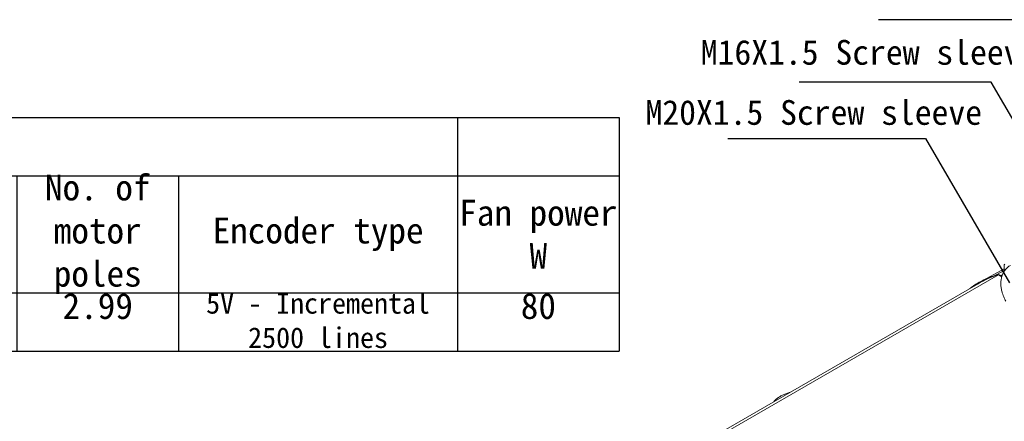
# Model space of a CAD drawing. Header units: inches. Extents: x 692 to 8431, y -6094 to -4411.
# Tile 10 of 17: x 2982 to 3301, y -5683 to -5554. Entities that reach past the tile are written whole.
import ezdxf

# ---------------------------------------------------------------- set-up
doc = ezdxf.new("R2010")
doc.units = ezdxf.units.IN
doc.header["$MEASUREMENT"] = 0
doc.layers.add('尺寸线', color=7, linetype='Continuous')

# ---------------------------------------------------------------- blocks, each defined once
blk = doc.blocks.new('*T62')
at = {"color": 0, "lineweight": -2}
for p, q in [((0, 0), (52.25, 0)), ((0, 0), (0, -18.81)), ((52.25, 0), (114.95, 0)), ((114.95, 0), (167.2, 0)), ((167.2, 0), (240.35, 0)), ((240.35, 0), (292.6, 0)), ((292.6, 0), (344.85, 0)), ((344.85, 0), (397.1, 0)), ((397.1, 0), (459.8, 0)), ((459.8, 0), (512.05, 0)), ((512.05, 0), (574.75, 0)), ((574.75, 0), (627, 0)), ((627, 0), (679.25, 0)), ((679.25, 0), (731.5, 0)), ((731.5, 0), (821.75, 0)), ((821.75, 0), (874, 0)), ((821.75, 0), (821.75, -18.81)), ((874, 0), (874, -18.81)), ((0, -18.81), (52.25, -18.81)), ((0, -18.81), (0, -35.6)), ((52.25, -18.81), (114.95, -18.81)), ((114.95, -18.81), (167.2, -18.81)), ((114.95, -18.81), (114.95, -35.6)), ((167.2, -18.81), (240.35, -18.81)), ((240.35, -18.81), (292.6, -18.81)), ((240.35, -18.81), (240.35, -35.6)), ((292.6, -18.81), (344.85, -18.81)), ((292.6, -18.81), (292.6, -35.6)), ((344.85, -18.81), (397.1, -18.81)), ((344.85, -18.81), (344.85, -35.6)), ((397.1, -18.81), (459.8, -18.81)), ((459.8, -18.81), (512.05, -18.81)), ((459.8, -18.81), (459.8, -35.6)), ((512.05, -18.81), (574.75, -18.81)), ((574.75, -18.81), (627, -18.81)), ((574.75, -18.81), (574.75, -35.6)), ((627, -18.81), (679.25, -18.81)), ((627, -18.81), (627, -35.6)), ((679.25, -18.81), (731.5, -18.81)), ((679.25, -18.81), (679.25, -35.6)), ((731.5, -18.81), (821.75, -18.81)), ((731.5, -18.81), (731.5, -35.6)), ((821.75, -18.81), (874, -18.81)), ((821.75, -18.81), (821.75, -35.6)), ((874, -18.81), (874, -35.6)), ((0, -35.6), (52.25, -35.6)), ((0, -35.6), (0, -56.7)), ((52.25, -35.6), (114.95, -35.6)), ((52.25, -35.6), (52.25, -56.7)), ((114.95, -35.6), (167.2, -35.6)), ((114.95, -35.6), (114.95, -56.7)), ((167.2, -35.6), (240.35, -35.6)), ((167.2, -35.6), (167.2, -56.7)), ((240.35, -35.6), (240.35, -56.7)), ((292.6, -35.6), (292.6, -56.7)), ((344.85, -35.6), (397.1, -35.6)), ((344.85, -35.6), (344.85, -56.7)), ((397.1, -35.6), (459.8, -35.6)), ((397.1, -35.6), (397.1, -56.7)), ((459.8, -35.6), (512.05, -35.6)), ((459.8, -35.6), (459.8, -56.7)), ((512.05, -35.6), (574.75, -35.6)), ((512.05, -35.6), (512.05, -56.7)), ((574.75, -35.6), (574.75, -56.7)), ((627, -35.6), (627, -56.7)), ((679.25, -35.6), (679.25, -56.7)), ((731.5, -35.6), (731.5, -56.7)), ((821.75, -35.6), (821.75, -56.7)), ((874, -35.6), (874, -56.7)), ((0, -56.7), (52.25, -56.7)), ((0, -56.7), (0, -75.51)), ((52.25, -56.7), (114.95, -56.7)), ((52.25, -56.7), (52.25, -75.51)), ((114.95, -56.7), (167.2, -56.7)), ((114.95, -56.7), (114.95, -75.51)), ((167.2, -56.7), (240.35, -56.7)), ((167.2, -56.7), (167.2, -75.51)), ((240.35, -56.7), (292.6, -56.7)), ((240.35, -56.7), (240.35, -75.51)), ((292.6, -56.7), (344.85, -56.7)), ((292.6, -56.7), (292.6, -75.51)), ((344.85, -56.7), (397.1, -56.7)), ((344.85, -56.7), (344.85, -75.51)), ((397.1, -56.7), (459.8, -56.7)), ((397.1, -56.7), (397.1, -75.51)), ((459.8, -56.7), (512.05, -56.7)), ((459.8, -56.7), (459.8, -75.51)), ((512.05, -56.7), (574.75, -56.7)), ((512.05, -56.7), (512.05, -75.51)), ((574.75, -56.7), (627, -56.7)), ((574.75, -56.7), (574.75, -75.51)), ((627, -56.7), (679.25, -56.7)), ((627, -56.7), (627, -75.51)), ((679.25, -56.7), (731.5, -56.7)), ((679.25, -56.7), (679.25, -75.51)), ((731.5, -56.7), (821.75, -56.7)), ((731.5, -56.7), (731.5, -75.51)), ((821.75, -56.7), (874, -56.7)), ((821.75, -56.7), (821.75, -75.51)), ((874, -56.7), (874, -75.51)), ((0, -75.51), (52.25, -75.51)), ((52.25, -75.51), (114.95, -75.51)), ((114.95, -75.51), (167.2, -75.51)), ((167.2, -75.51), (240.35, -75.51)), ((240.35, -75.51), (292.6, -75.51)), ((292.6, -75.51), (344.85, -75.51)), ((344.85, -75.51), (397.1, -75.51)), ((397.1, -75.51), (459.8, -75.51)), ((459.8, -75.51), (512.05, -75.51)), ((512.05, -75.51), (574.75, -75.51)), ((574.75, -75.51), (627, -75.51)), ((627, -75.51), (679.25, -75.51)), ((679.25, -75.51), (731.5, -75.51)), ((731.5, -75.51), (821.75, -75.51)), ((821.75, -75.51), (874, -75.51))]:
    blk.add_line(p, q, dxfattribs=at)
at = {"color": 0, "char_height": 8.36}
for s, insert, width, attachment_point in [('Motor specifications', (410.88, -9.4), 821.63, 5), ('No. of motor poles', (705.37, -37.75), 52.13, 5), ('Power KW', (57.47, -27.21), 114.83, 5), ('Speed rpm', (177.65, -27.21), 125.28, 5), ('Current A', (402.32, -27.21), 114.83, 5), ('Torque N.m', (517.27, -27.21), 114.83, 5), ('Inertia Kg.m²', (653.12, -37.75), 52.13, 5), ('{\\H0.9091x;Frequency} Hz', (266.47, -37.75), 52.13, 5), ('Fan power W', (847.87, -37.75), 52.13, 5), ('Voltage V', (318.72, -37.75), 52.13, 5), ('惯量Kg.m²', (600.87, -37.75), 52.13, 5), ('Encoder type', (776.62, -37.75), 90.13, 5), ('{\\H0.7955x;Operational rating}', (26.12, -35.66), 52.13, 2), ('{\\H0.7955x;30 minutes overload}', (83.6, -35.66), 62.58, 2), ('{\\H0.7177x;Operational rating}', (141.07, -35.66), 52.13, 2), ('{\\H0.7955x;Max mechanical speed}', (203.77, -35.66), 73.03, 2), ('{\\H0.7955x;Operational rating}', (370.97, -35.66), 52.13, 2), ('{\\H0.7955x;30 minutes overload}', (428.45, -35.66), 62.58, 2), ('{\\H0.7955x;Operational rating}', (485.92, -35.66), 52.13, 2), ('{\\H0.7955x;30 minutes overload}', (543.4, -35.66), 62.58, 2), ('5.5', (26.12, -56.76), 52.13, 2), ('7.5', (83.6, -56.76), 62.58, 2), ('1500', (141.07, -56.76), 52.13, 2), ('6000', (203.77, -56.76), 73.03, 2), ('100', (266.47, -56.76), 52.13, 2), ('380', (318.72, -56.76), 52.13, 2), ('11.7', (370.97, -56.76), 52.13, 2), ('15.4', (428.45, -56.76), 62.58, 2), ('35', (485.92, -56.76), 52.13, 2), ('48', (543.4, -56.76), 62.58, 2), ('0.0169', (600.87, -56.76), 52.13, 2), ('4', (653.12, -56.76), 52.13, 2), ('2.99', (705.37, -56.76), 52.13, 2), ('{\\H0.7955x;5V - Incremental 2500 lines}', (776.62, -56.76), 90.13, 2), ('80', (847.87, -56.76), 52.13, 2)]:
    blk.add_mtext(s, dxfattribs=dict(at, insert=insert, width=width, attachment_point=attachment_point))

msp = doc.modelspace()

# ---------------------------------------------------------------- linework, layer by layer
at = {"color": 7, "linetype": 'Continuous', "lineweight": 15}
for p, q in [((3192.6821, -5697.1835), (3298.642, -5636.0292)), ((3300.4802, -5634.087), (3292.6085, -5638.4184)), ((3298.642, -5636.0292), (3299.7676, -5636.6788)), ((3300.4802, -5633.0738), (3300.4802, -5635.0474)), ((3292.1095, -5638.9321), (3186.1496, -5700.0864)), ((3299.3878, -5636.2943), (3299.8046, -5636.5348))]:
    msp.add_line(p, q, dxfattribs=at)
at = {"color": 8, "linetype": 'Continuous', "lineweight": 15}
for p, q in [((3300.4802, -5634.6572), (3297.9585, -5636.0475)), ((3300.0303, -5635.94), (3299.3878, -5636.2943))]:
    msp.add_line(p, q, dxfattribs=at)
at = {"color": 7, "linetype": 'Continuous', "lineweight": 15}
for centre, radius, start, end in [((3300.8319, -5633.0165), 0.3563, 100.561806, 189.252599), ((3309.1915, -5668.5711), 34.2092, 107.961758, 119.956347)]:
    msp.add_arc(centre, radius, start, end, dxfattribs=at)
for points, knots in [([(3289.3311, -5640.5356), (3289.6001, -5640.3259), (3291.0218, -5639.2172), (3293.8738, -5637.6528), (3296.5969, -5636.5826), (3297.9585, -5636.0475)], [0, 0, 0, 0, 0.10449713, 0.55224866, 1, 1, 1, 1]), ([(3297.9585, -5636.0475), (3298.1754, -5636.0062), (3298.6093, -5635.9235), (3299.1283, -5636.1707), (3299.3878, -5636.2943)], [0, 0, 0, 0, 0.50003257, 1, 1, 1, 1]), ([(3302.586, -5633.0129), (3302.4092, -5633.1074), (3301.8652, -5633.3981), (3301.092, -5634.1361), (3300.3462, -5635.1521), (3299.8248, -5636.3057), (3299.5155, -5637.5227), (3299.4069, -5638.7973), (3299.484, -5640.0979), (3299.7078, -5641.2828), (3300.0142, -5642.3092), (3300.4231, -5643.3946), (3300.8162, -5644.1326), (3301.0692, -5644.6076)], [0, 0, 0, 0, 0.04728174, 0.14546044, 0.24920963, 0.3453357, 0.44493848, 0.54654225, 0.64547811, 0.74562729, 0.81870275, 0.88331329, 1, 1, 1, 1]), ([(3231.2897, -5674.0339), (3231.2875, -5674.0345), (3230.8926, -5674.1281), (3230.1388, -5674.3906), (3229.0457, -5674.8348), (3228.0186, -5675.3826), (3227.0873, -5676.0269), (3226.4131, -5676.5924), (3226.1076, -5676.97), (3226.0246, -5677.0726)], [0, 0, 0, 0, 0.00098418, 0.17685185, 0.35884335, 0.54542605, 0.73550224, 0.92814969, 1, 1, 1, 1])]:
    msp.add_open_spline(points, degree=3, knots=knots, dxfattribs=at)
at = {"layer": '尺寸线', "color": 3}
for p, q in [((3314.9611, -5553.5745), (3259.8349, -5553.5745)), ((3296.2577, -5573.7383), (3234.2057, -5573.7383)), ((3336.3491, -5642.3344), (3296.2577, -5573.7383)), ((3211.1124, -5591.9688), (3275.0251, -5591.9688)), ((3275.0251, -5591.9688), (3302.2754, -5638.6175))]:
    msp.add_line(p, q, dxfattribs=at)

# ---------------------------------------------------------------- block references
msp.add_blockref('*T62', (2301.9962, -5585.2158))

# ---------------------------------------------------------------- texts
at = {"char_height": 8, "width": 1048.110511, "attachment_point": 1}
for s, insert in [('{\\fKaiTi_GB2312|b0|i0|c134|p49;M16X1.5 Screw sleeve}', (3202.3927, -5560.1254)), ('{\\fKaiTi_GB2312|b0|i0|c134|p49;M20X1.5 Screw sleeve}', (3184.5129, -5579.5648))]:
    msp.add_mtext(s, dxfattribs=dict(at, insert=insert))

doc.saveas('drawing.dxf')
